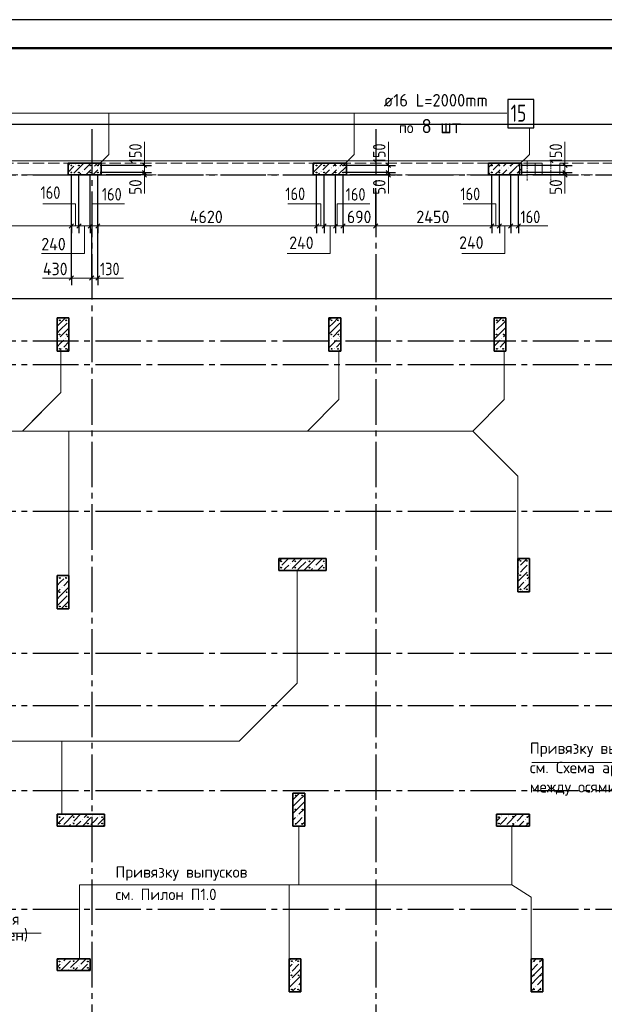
# Model space of a CAD drawing. Header units: millimetres. Extents: x 0 to 21000, y 0 to 14850.
# Tile 13 of 17: x 7081 to 12226, y 6188 to 14850. Entities that reach past the tile are written whole.
import ezdxf

# ---------------------------------------------------------------- set-up
doc = ezdxf.new("R2010")
doc.units = ezdxf.units.MM
doc.linetypes.add('______2', pattern=[135, 100, -35])
doc.linetypes.add('______5', pattern=[550, 400, -50, 50, -50])
for name, color, linetype, lineweight in [('Standard', 7, 'Continuous', 25), ('Выпуски арматуры Г-обр.', 7, 'Continuous', 25), ('Позиционная метка линия выноска', 7, 'Continuous', 13), ('Позиционная метка номер позиции', 7, 'Continuous', 13), ('Примечания', 7, 'Continuous', 13), ('Размерная линия_ общее', 7, 'Continuous', 13), ('Стена фоновая арматура Х1', 7, 'Continuous', 25)]:
    doc.layers.add(name, color=color, linetype=linetype, lineweight=lineweight)
for name, color, linetype, lineweight, true_color in [('ЖБ Пилон', 7, '______2', 25, 0xa0a0a0), ('ЖБ Стена верхний уровень', 7, '______2', 25, 0xa0a0a0), ('Оси', 7, '______5', 13, 0x656565)]:
    doc.layers.add(name, color=color, linetype=linetype, lineweight=lineweight, true_color=true_color)
doc.styles.add('ISOCPEUR', font='txt')

msp = doc.modelspace()

# ---------------------------------------------------------------- hatches: boundary and pattern name
at = {"layer": 'ЖБ Пилон', "linetype": 'Continuous', "lineweight": 18, "transparency": 33554687}
for points in [[(7569.9, 13575.5), (7573.2, 13578.8), (7576.4, 13575.5), (7573.2, 13572.3)], [(7629.9, 13515.5), (7633.2, 13518.8), (7636.4, 13515.5), (7633.2, 13512.3)], [(7719.9, 13545.5), (7723.2, 13548.8), (7726.4, 13545.5), (7723.2, 13542.3)], [(7779.9, 13545.5), (7783.2, 13548.8), (7786.4, 13545.5), (7783.2, 13542.3)], [(9669.9, 13575.5), (9673.2, 13578.8), (9676.4, 13575.5), (9673.2, 13572.3)], [(9729.9, 13515.5), (9733.2, 13518.8), (9736.4, 13515.5), (9733.2, 13512.3)], [(9819.9, 13545.5), (9823.2, 13548.8), (9826.4, 13545.5), (9823.2, 13542.3)], [(9879.9, 13545.5), (9883.2, 13548.8), (9886.4, 13545.5), (9883.2, 13542.3)], [(11229.9, 13515.5), (11233.2, 13518.8), (11236.4, 13515.5), (11233.2, 13512.3)], [(11319.9, 13545.5), (11323.2, 13548.8), (11326.4, 13545.5), (11323.2, 13542.3)], [(11379.9, 13545.5), (11383.2, 13548.8), (11386.4, 13545.5), (11383.2, 13542.3)], [(11469.9, 13575.5), (11473.2, 13578.8), (11476.4, 13575.5), (11473.2, 13572.3)], [(7539.9, 13485.5), (7543.2, 13488.8), (7546.4, 13485.5), (7545.2, 13484.3), (7541.1, 13484.3)], [(9939.9, 13485.5), (9943.2, 13488.8), (9946.4, 13485.5), (9945.2, 13484.3), (9941.1, 13484.3)], [(11439.9, 13485.5), (11443.2, 13488.8), (11446.4, 13485.5), (11445.2, 13484.3), (11441.1, 13484.3)], [(7509.9, 12195.5), (7513.2, 12198.8), (7514.6, 12197.3), (7514.6, 12193.8), (7513.2, 12192.3)], [(11259.9, 12165.5), (11263.2, 12168.8), (11266.4, 12165.5), (11263.2, 12162.3)], [(7419.9, 12045.5), (7423.2, 12048.8), (7426.4, 12045.5), (7423.2, 12042.3)], [(7479.9, 12045.5), (7483.2, 12048.8), (7486.4, 12045.5), (7483.2, 12042.3)], [(9819.9, 12045.5), (9823.2, 12048.8), (9826.4, 12045.5), (9823.2, 12042.3)], [(9879.9, 12045.5), (9883.2, 12048.8), (9886.4, 12045.5), (9883.2, 12042.3)], [(11259.9, 12105.5), (11263.2, 12108.8), (11266.4, 12105.5), (11263.2, 12102.3)], [(11319.9, 12045.5), (11323.2, 12048.8), (11326.4, 12045.5), (11323.2, 12042.3)], [(7449.9, 11955.5), (7453.2, 11958.8), (7456.4, 11955.5), (7453.2, 11952.3)], [(9849.9, 11955.5), (9853.2, 11958.8), (9856.4, 11955.5), (9853.2, 11952.3)], [(11289.9, 11955.5), (11293.2, 11958.8), (11296.4, 11955.5), (11293.2, 11952.3)], [(11349.9, 11955.5), (11353.2, 11958.8), (11356.4, 11955.5), (11353.2, 11952.3)], [(9459.9, 10065.5), (9463.2, 10068.8), (9466.4, 10065.5), (9463.2, 10062.3)], [(9609.9, 10095.5), (9613.2, 10098.8), (9616.4, 10095.5), (9613.2, 10092.3)], [(9759.9, 10065.5), (9763.2, 10068.8), (9766.4, 10065.5), (9763.2, 10062.3)], [(11559.9, 10065.5), (11563.2, 10068.8), (11566.4, 10065.5), (11563.2, 10062.3)], [(9369.9, 10035.5), (9373.2, 10038.8), (9376.4, 10035.5), (9373.2, 10032.3)], [(9459.9, 10005.5), (9463.2, 10008.8), (9466.4, 10005.5), (9466, 10005.2), (9460.3, 10005.2)], [(9669.9, 10035.5), (9673.2, 10038.8), (9676.4, 10035.5), (9673.2, 10032.3)], [(9759.9, 10005.5), (9763.2, 10008.8), (9766.4, 10005.5), (9766, 10005.2), (9760.3, 10005.2)], [(11469.9, 10035.5), (11473.2, 10038.8), (11476.4, 10035.5), (11473.2, 10032.3)], [(11469.9, 9975.5), (11473.2, 9978.8), (11476.4, 9975.5), (11473.2, 9972.3)], [(11559.9, 10005.5), (11563.2, 10008.8), (11566.4, 10005.5), (11563.2, 10002.3)], [(7419.9, 9945.5), (7423.2, 9948.8), (7426.4, 9945.5), (7423.2, 9942.3)], [(7479.9, 9945.5), (7483.2, 9948.8), (7486.4, 9945.5), (7483.2, 9942.3)], [(11529.9, 9915.5), (11533.2, 9918.8), (11536.4, 9915.5), (11533.2, 9912.3)], [(7449.9, 9855.5), (7453.2, 9858.8), (7456.4, 9855.5), (7453.2, 9852.3)], [(7509.9, 9795.5), (7513.2, 9798.8), (7514.6, 9797.3), (7514.6, 9793.8), (7513.2, 9792.3)], [(11499.9, 9825.5), (11503.2, 9828.8), (11506.4, 9825.5), (11503.2, 9822.3)], [(7419.9, 7845.5), (7423.2, 7848.8), (7426.4, 7845.5), (7423.2, 7842.3)], [(7479.9, 7845.5), (7483.2, 7848.8), (7486.4, 7845.5), (7483.2, 7842.3)], [(7629.9, 7815.5), (7633.2, 7818.8), (7636.4, 7815.5), (7633.2, 7812.3)], [(7719.9, 7845.5), (7723.2, 7848.8), (7726.4, 7845.5), (7723.2, 7842.3)], [(7779.9, 7845.5), (7783.2, 7848.8), (7786.4, 7845.5), (7783.2, 7842.3)], [(9519.9, 7845.5), (9523.2, 7848.8), (9526.4, 7845.5), (9523.2, 7842.3)], [(9579.9, 7845.5), (9583.2, 7848.8), (9586.4, 7845.5), (9583.2, 7842.3)], [(11319.9, 7845.5), (11323.2, 7848.8), (11326.4, 7845.5), (11323.2, 7842.3)], [(11379.9, 7845.5), (11383.2, 7848.8), (11386.4, 7845.5), (11383.2, 7842.3)], [(11529.9, 7815.5), (11533.2, 7818.8), (11536.4, 7815.5), (11533.2, 7812.3)], [(7449.9, 7755.5), (7453.2, 7758.8), (7456.4, 7755.5), (7456, 7755.2), (7450.3, 7755.2)], [(7539.9, 7785.5), (7543.2, 7788.8), (7546.4, 7785.5), (7543.2, 7782.3)], [(7689.9, 7755.5), (7693.2, 7758.8), (7696.4, 7755.5), (7696, 7755.2), (7690.3, 7755.2)], [(7749.9, 7755.5), (7753.2, 7758.8), (7756.4, 7755.5), (7756, 7755.2), (7750.3, 7755.2)], [(9489.9, 7755.5), (9493.2, 7758.8), (9496.4, 7755.5), (9496, 7755.2), (9490.3, 7755.2)], [(9549.9, 7755.5), (9553.2, 7758.8), (9556.4, 7755.5), (9556, 7755.2), (9550.3, 7755.2)], [(11289.9, 7755.5), (11293.2, 7758.8), (11296.4, 7755.5), (11296, 7755.2), (11290.3, 7755.2)], [(11349.9, 7755.5), (11353.2, 7758.8), (11356.4, 7755.5), (11356, 7755.2), (11350.3, 7755.2)], [(11439.9, 7785.5), (11443.2, 7788.8), (11446.4, 7785.5), (11443.2, 7782.3)], [(7539.9, 6585.5), (7542.9, 6588.5), (7543.5, 6588.5), (7546.4, 6585.5), (7543.2, 6582.3)], [(7449.9, 6555.5), (7453.2, 6558.8), (7456.4, 6555.5), (7453.2, 6552.3)], [(7509.9, 6495.5), (7513.2, 6498.8), (7516.4, 6495.5), (7513.2, 6492.3)], [(7599.9, 6525.5), (7603.2, 6528.8), (7606.4, 6525.5), (7603.2, 6522.3)], [(7689.9, 6555.5), (7693.2, 6558.8), (7696.4, 6555.5), (7693.2, 6552.3)], [(9489.9, 6555.5), (9493.2, 6558.8), (9496.4, 6555.5), (9493.2, 6552.3)], [(9549.9, 6555.5), (9553.2, 6558.8), (9556.3, 6555.7), (9556.3, 6555.4), (9553.2, 6552.3)], [(11589.9, 6555.5), (11593.2, 6558.8), (11596.4, 6555.5), (11593.2, 6552.3)], [(11649.9, 6555.5), (11653.2, 6558.8), (11656.4, 6555.5), (11653.2, 6552.3)], [(9459.9, 6465.5), (9463.2, 6468.8), (9466.4, 6465.5), (9463.2, 6462.3)], [(9459.9, 6405.5), (9463.2, 6408.8), (9466.4, 6405.5), (9463.2, 6402.3)], [(9519.9, 6345.5), (9523.2, 6348.8), (9526.4, 6345.5), (9523.2, 6342.3)], [(11619.9, 6345.5), (11623.2, 6348.8), (11626.4, 6345.5), (11623.2, 6342.3)], [(11679.9, 6345.5), (11683.2, 6348.8), (11685.5, 6346.5), (11685.5, 6344.6), (11683.2, 6342.3)]]:
    msp.add_hatch(color=7, dxfattribs=at).paths.add_polyline_path(points, flags=16)

# ---------------------------------------------------------------- linework, layer by layer
at = {"layer": 'Standard', "color": 7, "linetype": 'Continuous', "lineweight": 25, "transparency": 33554687}
msp.add_lwpolyline([(0, 0), (21000, 0), (21000, 14850), (0, 14850), (0, 0)], close=True, dxfattribs=at)
at = {"layer": 'Standard', "color": 7, "linetype": 'Continuous', "lineweight": 50, "transparency": 33554687}
msp.add_lwpolyline([(1000, 14600), (20750, 14600), (20750, 250), (1000, 250), (1000, 14600)], close=True, dxfattribs=at)
at = {"layer": 'Standard', "color": 254, "linetype": 'Continuous', "lineweight": -3, "true_color": 0xc4c4ff, "transparency": 33554687}
for points in [[(3305.8, 3934), (17165.3, 3934), (17165.3, 13928.8), (3305.8, 13928.8), (3305.8, 3934)], [(3305.8, 2400.7), (17165.3, 2400.7), (17165.3, 12395.5), (3305.8, 12395.5), (3305.8, 2400.7)], [(3305.8, 2400.7), (17165.3, 2400.7), (17165.3, 12395.5), (3305.8, 12395.5), (3305.8, 2400.7)]]:
    msp.add_lwpolyline(points, dxfattribs=at)
at = {"layer": 'Standard', "color": 251, "linetype": 'Continuous', "lineweight": 18, "true_color": 0x656565, "transparency": 33554687}
msp.add_lwpolyline([(3339.6, 4284.3), (16756.3, 4284.3), (16756.3, 13609.3), (3339.6, 13609.3), (3339.6, 4284.3)], dxfattribs=at)
at = {"layer": 'Выпуски арматуры Г-обр.', "color": 7, "linetype": 'Continuous', "lineweight": 25, "transparency": 33554687}
msp.add_lwpolyline([(11376.4, 13897.4), (11606.4, 13897.4), (11606.4, 14147.4), (11376.4, 14147.4), (11376.4, 13897.4)], dxfattribs=at)
at = {"layer": 'Выпуски арматуры Г-обр.', "color": 253, "linetype": 'Continuous', "lineweight": 25, "true_color": 0xa0a0a0, "transparency": 33554687}
for centre in [(7535.5, 13567.7), (7602.1, 13567.7), (7702.1, 13567.7), (7768.8, 13567.7), (9693.8, 13567.7), (9760.5, 13567.7), (9860.5, 13567.7), (9927.1, 13567.7), (11235.9, 13567.7), (11302.1, 13567.7), (11402.1, 13567.7), (11469.2, 13567.7), (7535.5, 13505.2), (7602.1, 13505.2), (7702.1, 13505.2), (7768.8, 13505.2), (9693.8, 13505.2), (9760.5, 13505.2), (9860.5, 13505.2), (9927.1, 13505.2), (11235.9, 13505.2), (11302.1, 13505.2), (11402.1, 13505.2), (11469.2, 13505.2)]:
    msp.add_circle(centre, 3.33, dxfattribs=at)
at = {"layer": 'Выпуски арматуры Г-обр.', "color": 7, "linetype": 'Continuous', "lineweight": 25, "transparency": 33554687}
for centre in [(7535.5, 13567.7), (7602.1, 13567.7), (7702.1, 13567.7), (7768.8, 13567.7), (9693.8, 13567.7), (9760.5, 13567.7), (9860.5, 13567.7), (9927.1, 13567.7), (11235.9, 13567.7), (11302.1, 13567.7), (11402.1, 13567.7), (11469.3, 13567.7), (7535.5, 13505.2), (7602.1, 13505.2), (7702.1, 13505.2), (7768.8, 13505.2), (9693.8, 13505.2), (9760.5, 13505.2), (9860.5, 13505.2), (9927.1, 13505.2), (11235.9, 13505.2), (11302.1, 13505.2), (11402.1, 13505.2), (11469.3, 13505.2)]:
    msp.add_circle(centre, 3.33, dxfattribs=at)
at = {"layer": 'ЖБ Пилон', "color": 7, "linetype": 'Continuous', "lineweight": 35, "transparency": 33554687}
for p, q in [((7798, 13588.5), (7506.3, 13588.5)), ((7506.3, 13588.5), (7506.3, 13484.3)), ((7798, 13484.3), (7798, 13588.5)), ((9956.3, 13588.5), (9664.6, 13588.5)), ((9664.6, 13588.5), (9664.6, 13484.3)), ((9956.3, 13484.3), (9956.3, 13588.5)), ((11498, 13588.5), (11206.3, 13588.5)), ((11206.3, 13588.5), (11206.3, 13484.3)), ((11498, 13484.3), (11498, 13588.5)), ((7506.3, 13484.3), (7798, 13484.3)), ((9664.6, 13484.3), (9956.3, 13484.3)), ((11206.3, 13484.3), (11498, 13484.3)), ((7514.6, 12226), (7410.5, 12226)), ((7410.5, 12226), (7410.5, 11934.3)), ((7514.6, 11934.3), (7514.6, 12226)), ((9906.3, 12226), (9802.1, 12226)), ((9802.1, 12226), (9802.1, 11934.3)), ((9906.3, 11934.3), (9906.3, 12226)), ((11360.5, 12226), (11256.3, 12226)), ((11256.3, 12226), (11256.3, 11934.3)), ((11360.5, 11934.3), (11360.5, 12226)), ((7410.5, 11934.3), (7514.6, 11934.3)), ((9802.1, 11934.3), (9906.3, 11934.3)), ((11256.3, 11934.3), (11360.5, 11934.3)), ((9777.1, 10109.3), (9360.5, 10109.3)), ((9360.5, 10109.3), (9360.5, 10005.2)), ((9777.1, 10005.2), (9777.1, 10109.3)), ((11568.8, 10109.3), (11464.6, 10109.3)), ((11464.6, 10109.3), (11464.6, 9817.7)), ((11568.8, 9817.7), (11568.8, 10109.3)), ((9360.5, 10005.2), (9777.1, 10005.2)), ((7514.6, 9959.3), (7410.5, 9959.3)), ((7410.5, 9959.3), (7410.5, 9667.7)), ((7514.6, 9667.7), (7514.6, 9959.3)), ((11464.6, 9817.7), (11568.8, 9817.7)), ((7410.5, 9667.7), (7514.6, 9667.7)), ((9589.6, 8046.8), (9485.5, 8046.8)), ((9485.5, 8046.8), (9485.5, 7755.2)), ((9589.6, 7755.2), (9589.6, 8046.8)), ((7827.1, 7859.3), (7410.5, 7859.3)), ((7410.5, 7859.3), (7410.5, 7755.2)), ((7827.1, 7755.2), (7827.1, 7859.3)), ((11568.8, 7859.3), (11277.1, 7859.3)), ((11277.1, 7859.3), (11277.1, 7755.2)), ((11568.8, 7755.2), (11568.8, 7859.3)), ((7410.5, 7755.2), (7827.1, 7755.2)), ((9485.5, 7755.2), (9589.6, 7755.2)), ((11277.1, 7755.2), (11568.8, 7755.2)), ((7702.1, 6588.5), (7410.5, 6588.5)), ((7410.5, 6588.5), (7410.5, 6484.3)), ((7702.1, 6484.3), (7702.1, 6588.5)), ((9556.3, 6588.5), (9452.1, 6588.5)), ((9452.1, 6588.5), (9452.1, 6296.8)), ((9556.3, 6296.8), (9556.3, 6588.5)), ((11685.5, 6588.5), (11581.3, 6588.5)), ((11581.3, 6588.5), (11581.3, 6296.8)), ((11685.5, 6296.8), (11685.5, 6588.5)), ((7410.5, 6484.3), (7702.1, 6484.3)), ((9452.1, 6296.8), (9556.3, 6296.8)), ((11581.3, 6296.8), (11685.5, 6296.8))]:
    msp.add_line(p, q, dxfattribs=at)
at = {"layer": 'ЖБ Пилон', "color": 9, "linetype": 'Continuous', "lineweight": 18, "true_color": 0xc7c7c7, "transparency": 33554687}
for p, q in [((7526.1, 13588.5), (7506.3, 13568.7)), ((7558.2, 13560.5), (7506.3, 13508.7)), ((7646.1, 13588.5), (7558.2, 13500.5)), ((7706.1, 13588.5), (7648.2, 13530.5)), ((7708.2, 13530.5), (7661.9, 13484.3)), ((7766.1, 13588.5), (7738.2, 13560.5)), ((7738.2, 13500.5), (7768.2, 13530.5)), ((9746.1, 13588.5), (9664.6, 13507)), ((9806.1, 13588.5), (9748.2, 13530.5)), ((9808.2, 13530.5), (9761.9, 13484.3)), ((9866.1, 13588.5), (9838.2, 13560.5)), ((9838.2, 13500.5), (9868.2, 13530.5)), ((9956.3, 13558.7), (9881.9, 13484.3)), ((9926.1, 13588.5), (9898.2, 13560.5)), ((11246.1, 13588.5), (11206.3, 13548.7)), ((11306.1, 13588.5), (11248.2, 13530.5)), ((11308.2, 13530.5), (11261.9, 13484.3)), ((11366.1, 13588.5), (11338.2, 13560.5)), ((11338.2, 13500.5), (11368.2, 13530.5)), ((11458.2, 13560.5), (11381.9, 13484.3)), ((11426.1, 13588.5), (11398.2, 13560.5)), ((11498, 13540.3), (11458.2, 13500.5)), ((7618.2, 13500.5), (7602, 13484.3)), ((7721.9, 13484.3), (7738.2, 13500.5)), ((7798, 13500.3), (7781.9, 13484.3)), ((9718.2, 13500.5), (9702, 13484.3)), ((9821.9, 13484.3), (9838.2, 13500.5)), ((11218.2, 13500.5), (11206.3, 13488.7)), ((11321.9, 13484.3), (11338.2, 13500.5)), ((7423.6, 12226), (7410.5, 12212.8)), ((7438.2, 12180.5), (7483.6, 12226)), ((9823.6, 12226), (9802.1, 12204.5)), ((9838.2, 12180.5), (9883.6, 12226)), ((11263.6, 12226), (11256.3, 12218.7)), ((11323.6, 12226), (11278.2, 12180.5)), ((7438.2, 12180.5), (7410.5, 12152.8)), ((7498.2, 12180.5), (7438.2, 12120.5)), ((7498.2, 12120.5), (7514.6, 12137)), ((9838.2, 12180.5), (9802.1, 12144.5)), ((9898.2, 12180.5), (9838.2, 12120.5)), ((9898.2, 12120.5), (9906.3, 12128.7)), ((11338.2, 12180.5), (11278.2, 12120.5)), ((11338.2, 12180.5), (11360.5, 12202.8)), ((11360.5, 12142.8), (11338.2, 12120.5)), ((7438.2, 12120.5), (7410.5, 12092.8)), ((7498.2, 12120.5), (7438.2, 12060.5)), ((7514.6, 12077), (7498.2, 12060.5)), ((9838.2, 12120.5), (9802.1, 12084.5)), ((9898.2, 12120.5), (9838.2, 12060.5)), ((9906.3, 12068.7), (9898.2, 12060.5)), ((11338.2, 12120.5), (11256.3, 12038.7)), ((11360.5, 12082.8), (11338.2, 12060.5)), ((7410.5, 11972.8), (7438.2, 12000.5)), ((7438.2, 12000.5), (7468.2, 12030.5)), ((7514.6, 12017), (7468.2, 11970.5)), ((7491.9, 11934.3), (7514.6, 11957)), ((9808.2, 12030.5), (9802.1, 12024.5)), ((9808.2, 11970.5), (9838.2, 12000.5)), ((9838.2, 12000.5), (9868.2, 12030.5)), ((9906.3, 12008.7), (9868.2, 11970.5)), ((11308.2, 12030.5), (11256.3, 11978.7)), ((11308.2, 11970.5), (11338.2, 12000.5)), ((11338.2, 12000.5), (11360.5, 12022.8)), ((7438.2, 11940.5), (7432, 11934.3)), ((9838.2, 11940.5), (9832, 11934.3)), ((9891.9, 11934.3), (9906.3, 11948.7)), ((11278.2, 11940.5), (11272, 11934.3)), ((11338.2, 11940.5), (11332, 11934.3)), ((9360.5, 10082.8), (9387, 10109.3)), ((9447, 10109.3), (9388.2, 10050.5)), ((9418.2, 10020.5), (9448.2, 10050.5)), ((9506.9, 10109.3), (9478.2, 10080.5)), ((9538.2, 10080.5), (9478.2, 10020.5)), ((9538.2, 10080.5), (9566.9, 10109.3)), ((9598.2, 10080.5), (9538.2, 10020.5)), ((9598.2, 10020.5), (9687, 10109.3)), ((9747, 10109.3), (9688.2, 10050.5)), ((9718.2, 10020.5), (9748.2, 10050.5)), ((11464.6, 10087), (11487, 10109.3)), ((11547, 10109.3), (11488.2, 10050.5)), ((11518.2, 10020.5), (11548.2, 10050.5)), ((9402.8, 10005.2), (9418.2, 10020.5)), ((9538.2, 10020.5), (9522.8, 10005.2)), ((9598.2, 10020.5), (9582.8, 10005.2)), ((9658.2, 10020.5), (9642.8, 10005.2)), ((9702.8, 10005.2), (9718.2, 10020.5)), ((11548.2, 9990.5), (11464.6, 9907)), ((11488.2, 9990.5), (11518.2, 10020.5)), ((7410.5, 9872.8), (7438.2, 9900.5)), ((7438.2, 9900.5), (7468.2, 9930.5)), ((7514.6, 9917), (7468.2, 9870.5)), ((11518.2, 9900.5), (11464.6, 9847)), ((11568.8, 9891.2), (11518.2, 9840.5)), ((11568.8, 9951.2), (11548.2, 9930.5)), ((7438.2, 9840.5), (7410.5, 9812.8)), ((7438.2, 9780.5), (7514.6, 9857)), ((11568.8, 9831.2), (11555.3, 9817.7)), ((7438.2, 9780.5), (7410.5, 9752.8)), ((7438.2, 9720.5), (7410.5, 9692.8)), ((7498.2, 9780.5), (7438.2, 9720.5)), ((7498.2, 9720.5), (7445.3, 9667.7)), ((7498.2, 9720.5), (7514.6, 9737)), ((7514.6, 9677), (7505.3, 9667.7)), ((9538.2, 8040.5), (9485.5, 7987.8)), ((9538.2, 7980.5), (9485.5, 7927.8)), ((9538.2, 7980.5), (9589.6, 8032)), ((9589.6, 7972), (9538.2, 7920.5)), ((9538.2, 7920.5), (9485.5, 7867.8)), ((9589.6, 7912), (9538.2, 7860.5)), ((7410.5, 7772.8), (7438.2, 7800.5)), ((7438.2, 7800.5), (7468.2, 7830.5)), ((7556.9, 7859.3), (7468.2, 7770.5)), ((7616.9, 7859.3), (7558.2, 7800.5)), ((7618.2, 7800.5), (7572.8, 7755.2)), ((7708.2, 7830.5), (7632.8, 7755.2)), ((7676.9, 7859.3), (7648.2, 7830.5)), ((7708.2, 7770.5), (7738.2, 7800.5)), ((7738.2, 7800.5), (7768.2, 7830.5)), ((7827.1, 7829.5), (7768.2, 7770.5)), ((9508.2, 7830.5), (9485.5, 7807.8)), ((9508.2, 7770.5), (9538.2, 7800.5)), ((9538.2, 7800.5), (9568.2, 7830.5)), ((11308.2, 7830.5), (11277.1, 7799.5)), ((11308.2, 7770.5), (11338.2, 7800.5)), ((11338.2, 7800.5), (11368.2, 7830.5)), ((11456.9, 7859.3), (11368.2, 7770.5)), ((11516.9, 7859.3), (11458.2, 7800.5)), ((11518.2, 7800.5), (11472.8, 7755.2)), ((11568.8, 7851.2), (11548.2, 7830.5)), ((7512.8, 7755.2), (7528.2, 7770.5)), ((7812.8, 7755.2), (7827.1, 7769.5)), ((9589.6, 7792), (9568.2, 7770.5)), ((11412.8, 7755.2), (11428.2, 7770.5)), ((11568.8, 7791.2), (11532.8, 7755.2)), ((7410.5, 6572.8), (7426.1, 6588.5)), ((7486.1, 6588.5), (7468.2, 6570.5)), ((7606.1, 6588.5), (7528.2, 6510.5)), ((7666.1, 6588.5), (7618.2, 6540.5)), ((9466.1, 6588.5), (9452.1, 6574.5)), ((9508.2, 6570.5), (9526.1, 6588.5)), ((11608.2, 6570.5), (11626.1, 6588.5)), ((11685.5, 6587.8), (11668.2, 6570.5)), ((7438.2, 6540.5), (7410.5, 6512.8)), ((7441.9, 6484.3), (7528.2, 6570.5)), ((7562, 6484.3), (7588.2, 6510.5)), ((7678.2, 6540.5), (7622, 6484.3)), ((7702.1, 6504.5), (7681.9, 6484.3)), ((9478.2, 6540.5), (9452.1, 6514.5)), ((9538.2, 6540.5), (9478.2, 6480.5)), ((9538.2, 6480.5), (9556.3, 6498.7)), ((11638.2, 6540.5), (11581.3, 6483.7)), ((11638.2, 6480.5), (11685.5, 6527.8)), ((9538.2, 6420.5), (9452.1, 6334.5)), ((9538.2, 6480.5), (9478.2, 6420.5)), ((9556.3, 6438.7), (9538.2, 6420.5)), ((11638.2, 6480.5), (11581.3, 6423.7)), ((11638.2, 6420.5), (11581.3, 6363.7)), ((11685.5, 6467.8), (11638.2, 6420.5)), ((9508.2, 6330.5), (9474.4, 6296.8)), ((9556.3, 6378.7), (9538.2, 6360.5)), ((11608.2, 6330.5), (11581.3, 6303.7)), ((11685.5, 6407.8), (11638.2, 6360.5)), ((11638.2, 6300.5), (11668.2, 6330.5)), ((9534.5, 6296.8), (9538.2, 6300.5)), ((9538.2, 6300.5), (9556.3, 6318.7)), ((11634.5, 6296.8), (11638.2, 6300.5))]:
    msp.add_line(p, q, dxfattribs=at)
at = {"layer": 'ЖБ Пилон', "color": 250, "linetype": '______2', "lineweight": 13, "true_color": 0x3b3b3b, "transparency": 33554687}
for p, q in [((7514.6, 12226), (7410.5, 12226)), ((7410.5, 12226), (7410.5, 11934.3)), ((7514.6, 11934.3), (7514.6, 12226)), ((9906.3, 12226), (9802.1, 12226)), ((9802.1, 12226), (9802.1, 11934.3)), ((9906.3, 11934.3), (9906.3, 12226)), ((11360.5, 12226), (11256.3, 12226)), ((11256.3, 12226), (11256.3, 11934.3)), ((11360.5, 11934.3), (11360.5, 12226)), ((7410.5, 11934.3), (7514.6, 11934.3)), ((9802.1, 11934.3), (9906.3, 11934.3)), ((11256.3, 11934.3), (11360.5, 11934.3)), ((9777.1, 10109.3), (9360.5, 10109.3)), ((9360.5, 10109.3), (9360.5, 10005.2)), ((9777.1, 10005.2), (9777.1, 10109.3)), ((11568.8, 10109.3), (11464.6, 10109.3)), ((11464.6, 10109.3), (11464.6, 9817.7)), ((11568.8, 9817.7), (11568.8, 10109.3)), ((9360.5, 10005.2), (9777.1, 10005.2)), ((7514.6, 9959.3), (7410.5, 9959.3)), ((7410.5, 9959.3), (7410.5, 9667.7)), ((7514.6, 9667.7), (7514.6, 9959.3)), ((11464.6, 9817.7), (11568.8, 9817.7)), ((7410.5, 9667.7), (7514.6, 9667.7)), ((9589.6, 8046.8), (9485.5, 8046.8)), ((9485.5, 8046.8), (9485.5, 7755.2)), ((9589.6, 7755.2), (9589.6, 8046.8)), ((7827.1, 7859.3), (7410.5, 7859.3)), ((7410.5, 7859.3), (7410.5, 7755.2)), ((7827.1, 7755.2), (7827.1, 7859.3)), ((11568.8, 7859.3), (11277.1, 7859.3)), ((11277.1, 7859.3), (11277.1, 7755.2)), ((11568.8, 7755.2), (11568.8, 7859.3)), ((7410.5, 7755.2), (7827.1, 7755.2)), ((9485.5, 7755.2), (9589.6, 7755.2)), ((11277.1, 7755.2), (11568.8, 7755.2)), ((7702.1, 6588.5), (7410.5, 6588.5)), ((7410.5, 6588.5), (7410.5, 6484.3)), ((7702.1, 6484.3), (7702.1, 6588.5)), ((9556.3, 6588.5), (9452.1, 6588.5)), ((9452.1, 6588.5), (9452.1, 6296.8)), ((9556.3, 6296.8), (9556.3, 6588.5)), ((11685.5, 6588.5), (11581.3, 6588.5)), ((11581.3, 6588.5), (11581.3, 6296.8)), ((11685.5, 6296.8), (11685.5, 6588.5)), ((7410.5, 6484.3), (7702.1, 6484.3)), ((9452.1, 6296.8), (9556.3, 6296.8)), ((11581.3, 6296.8), (11685.5, 6296.8))]:
    msp.add_line(p, q, dxfattribs=at)
at = {"layer": 'ЖБ Стена верхний уровень', "color": 250, "linetype": '______2', "lineweight": 13, "true_color": 0x3b3b3b, "transparency": 33554687}
for p, q in [((11480.4, 13588.5), (3756.3, 13588.5)), ((11480.4, 13588.5), (11480.4, 13484.3)), ((11615.9, 13588.5), (11480.4, 13588.5)), ((11615.9, 13484.3), (11615.9, 13588.5)), ((11677.9, 13588.5), (11615.9, 13588.5)), ((11677.9, 13588.5), (11677.9, 13484.3)), ((11835, 13484.3), (11835, 13588.5)), ((12313.8, 13588.5), (11835, 13588.5)), ((3860.5, 13484.3), (11480.4, 13484.3)), ((11480.4, 13484.3), (11615.9, 13484.3)), ((11615.9, 13484.3), (15031.3, 13484.3)), ((11677.9, 13484.3), (11835, 13484.3))]:
    msp.add_line(p, q, dxfattribs=at)
at = {"layer": 'ЖБ Стена верхний уровень', "color": 250, "linetype": '______2', "lineweight": 18, "true_color": 0x3b3b3b, "transparency": 33554687}
for points in [[(11548.1, 13588.4), (11548.1, 13605.8), (11548.1, 13588.4)], [(11548.1, 13581.5), (11548.1, 13574.7), (11548.1, 13581.5)], [(11548.1, 13550.1), (11548.1, 13567.6), (11548.1, 13550.1)], [(11548.1, 13543.7), (11548.1, 13536.9), (11548.1, 13543.7)], [(11548.1, 13512.5), (11548.1, 13529.9), (11548.1, 13512.5)], [(11548.1, 13505.6), (11548.1, 13498.8), (11548.1, 13505.6)], [(11548.1, 13474.2), (11548.1, 13491.6), (11548.1, 13474.2)], [(11548.1, 13467.7), (11548.1, 13461), (11548.1, 13467.7)], [(11548.1, 13434.8), (11548.1, 13452.2), (11548.1, 13434.8)]]:
    msp.add_lwpolyline(points, dxfattribs=at)
at = {"layer": 'ЖБ Стена верхний уровень', "color": 250, "linetype": '______2', "lineweight": 13, "true_color": 0x3b3b3b, "transparency": 33554687}
for points in [[(11756.5, 13588.4), (11756.5, 13605.8), (11756.5, 13588.4)], [(11756.5, 13581.5), (11756.5, 13574.7), (11756.5, 13581.5)], [(11756.5, 13550.1), (11756.5, 13567.6), (11756.5, 13550.1)], [(11756.5, 13543.7), (11756.5, 13536.9), (11756.5, 13543.7)], [(11756.5, 13512.5), (11756.5, 13529.9), (11756.5, 13512.5)], [(11756.5, 13505.6), (11756.5, 13498.8), (11756.5, 13505.6)], [(11756.5, 13474.2), (11756.5, 13491.6), (11756.5, 13474.2)], [(11756.5, 13467.7), (11756.5, 13461), (11756.5, 13467.7)], [(11756.5, 13434.8), (11756.5, 13452.2), (11756.5, 13434.8)]]:
    msp.add_lwpolyline(points, dxfattribs=at)
at = {"layer": 'Оси', "color": 8, "linetype": '______5', "lineweight": -3, "transparency": 33554687}
for p, q in [((7714.6, 13887.1), (7714.6, 3478)), ((10214.6, 13887.1), (10214.6, 3478)), ((3347.4, 13484.3), (17905.7, 13484.3)), ((3347.4, 12026), (17905.7, 12026)), ((3347.4, 11817.7), (17905.7, 11817.7)), ((3347.4, 10526), (17905.7, 10526)), ((3347.4, 9276), (17905.7, 9276)), ((3347.4, 8817.7), (17905.7, 8817.7)), ((3347.4, 8067.7), (17905.7, 8067.7)), ((3347.4, 7026), (17905.7, 7026))]:
    msp.add_line(p, q, dxfattribs=at)
at = {"layer": 'Позиционная метка линия выноска', "color": 7, "linetype": 'Continuous', "lineweight": 13, "transparency": 33554687}
for points in [[(6018.8, 13567.7), (6116, 13664.9), (6116, 14027.4), (11367.3, 14027.4)], [(7768.8, 13567.7), (7866, 13664.9), (7866, 14027.4), (8957, 14027.4)], [(9927.1, 13567.7), (10024.4, 13664.9), (10024.4, 14027.4), (11115.4, 14027.4)], [(11468.8, 13567.7), (11566, 13664.9), (11566, 13897.4)]]:
    msp.add_lwpolyline(points, dxfattribs=at)
at = {"layer": 'Примечания', "color": 7, "linetype": 'Continuous', "lineweight": 13, "transparency": 33554687}
for p, q in [((8179.3, 13546.8), (8179.3, 13776.4)), ((10325.2, 13546.8), (10325.2, 13776.4)), ((11879.3, 13546.8), (11879.3, 13776.4)), ((8179.3, 13484.3), (8179.3, 13320.6)), ((10325.2, 13484.3), (10325.2, 13320.6)), ((11879.3, 13484.3), (11879.3, 13320.6)), ((11469.3, 13035.1), (11727.6, 13035.1)), ((7535.5, 12577.1), (7281.3, 12577.1)), ((7768.8, 12577.1), (7993.8, 12577.1)), ((7514.6, 9959.3), (7514.6, 11231.5)), ((9452.1, 6588.5), (9452.1, 7234.3))]:
    msp.add_line(p, q, dxfattribs=at)
for points in [[(7571.7, 13035.1), (7571.7, 13228.9), (7283.8, 13228.9)], [(7715.9, 13035.1), (7715.9, 13228.9), (8003.8, 13228.9)], [(9730.1, 13035.1), (9730.1, 13228.9), (9442.1, 13228.9)], [(9874.2, 13035.1), (9874.2, 13228.9), (10162.1, 13228.9)], [(11272.2, 13035.1), (11272.2, 13228.9), (10984.3, 13228.9)], [(7650.2, 13035.1), (7650.2, 12793.5), (7271.9, 12793.5)], [(9812.7, 13035.1), (9812.7, 12793.5), (9434.4, 12793.5)], [(11350.2, 13035.1), (11350.2, 12793.5), (10971.9, 12793.5)], [(5626.2, 11231.5), (7104.9, 11231.5), (7443.7, 11570.4), (7443.7, 11953.7)], [(7104.9, 11231.5), (9613.3, 11231.5), (9890.2, 11508.5), (9890.2, 11934.3)], [(8559.1, 11231.5), (11067.4, 11231.5), (11344.4, 11508.5), (11344.4, 11934.3)], [(5626.2, 11231.5), (7104.9, 11231.5), (7275.8, 11402.4)], [(11464.6, 10109.3), (11464.6, 10834.3), (11067.4, 11231.5)], [(7450.8, 8502.4), (9013.3, 8502.4), (9523, 9012.1), (9523, 10005.2)], [(5488, 9667.7), (5488, 8502.4), (7104.9, 8502.4)], [(7104.9, 8502.4), (7450.8, 8502.4), (7450.8, 7859.3)], [(11587.9, 8316.7), (13475.8, 8316.7), (13943.8, 8134.3)], [(7936.8, 7239.4), (9536.3, 7239.4), (9536.3, 7755.2)], [(9536.3, 7239.4), (11411.3, 7239.4), (11411.3, 7755.2)], [(7606.3, 6588.5), (7606.3, 7239.4), (7936.8, 7239.4)], [(11581.3, 6588.5), (11581.3, 7130.2), (11411.3, 7239.4)], [(7270, 6814.8), (5397.1, 6814.8), (5397.1, 5755.2)]]:
    msp.add_lwpolyline(points, dxfattribs=at)
at = {"layer": 'Размерная линия_ общее', "color": 7, "linetype": 'Continuous', "lineweight": 13, "transparency": 33554687}
for p, q in [((8179.3, 13567.7), (8179.3, 13605.2)), ((10325.2, 13567.7), (10325.2, 13605.2)), ((11879.3, 13567.7), (11879.3, 13605.2)), ((8179.3, 13505.2), (8179.3, 13567.7)), ((10325.2, 13505.2), (10325.2, 13567.7)), ((11879.3, 13505.2), (11879.3, 13567.7)), ((8179.3, 13484.3), (8179.3, 13505.2)), ((8179.3, 13484.3), (8179.3, 13446.8)), ((10325.2, 13484.3), (10325.2, 13505.2)), ((10325.2, 13484.3), (10325.2, 13446.8)), ((11879.3, 13484.3), (11879.3, 13505.2)), ((11879.3, 13484.3), (11879.3, 13446.8)), ((6018.8, 13035.1), (7535.5, 13035.1)), ((7535.5, 13035.1), (7602.1, 13035.1)), ((7602.1, 13035.1), (7702.1, 13035.1)), ((7702.1, 13035.1), (7768.8, 13035.1)), ((7768.8, 13035.1), (9693.8, 13035.1)), ((9693.8, 13035.1), (9760.5, 13035.1)), ((9760.5, 13035.1), (9860.5, 13035.1)), ((9860.5, 13035.1), (9927.1, 13035.1)), ((9927.1, 13035.1), (10214.6, 13035.1)), ((10214.6, 13035.1), (11235.9, 13035.1)), ((11235.9, 13035.1), (11302.6, 13035.1)), ((11302.6, 13035.1), (11402.6, 13035.1)), ((11402.6, 13035.1), (11469.3, 13035.1)), ((11469.3, 13035.1), (11506.8, 13035.1)), ((7535.5, 12577.1), (7498, 12577.1)), ((7535.5, 12577.1), (7714.6, 12577.1)), ((7714.6, 12577.1), (7768.8, 12577.1)), ((7768.8, 12577.1), (7806.3, 12577.1))]:
    msp.add_line(p, q, dxfattribs=at)
at = {"layer": 'Размерная линия_ общее', "color": 7, "linetype": 'Continuous', "lineweight": -3, "transparency": 33554687}
for p, q in [((8179.3, 13567.7), (8116.8, 13567.7)), ((8179.3, 13567.7), (8241.8, 13567.7)), ((10325.2, 13567.7), (10262.7, 13567.7)), ((10325.2, 13567.7), (10387.7, 13567.7)), ((11879.3, 13567.7), (11816.8, 13567.7)), ((11879.3, 13567.7), (11941.8, 13567.7)), ((8179.3, 13505.2), (8116.8, 13505.2)), ((8179.3, 13484.3), (8116.8, 13484.3)), ((8179.3, 13505.2), (8241.8, 13505.2)), ((8179.3, 13484.3), (8241.8, 13484.3)), ((10325.2, 13505.2), (10262.7, 13505.2)), ((10325.2, 13484.3), (10262.7, 13484.3)), ((10325.2, 13505.2), (10387.7, 13505.2)), ((10325.2, 13484.3), (10387.7, 13484.3)), ((11879.3, 13505.2), (11816.8, 13505.2)), ((11879.3, 13484.3), (11816.8, 13484.3)), ((11879.3, 13505.2), (11941.8, 13505.2)), ((11879.3, 13484.3), (11941.8, 13484.3)), ((7535.5, 13035.1), (7535.5, 13097.6)), ((7602.1, 13035.1), (7602.1, 13097.6)), ((7702.1, 13035.1), (7702.1, 13097.6)), ((7768.8, 13035.1), (7768.8, 13097.6)), ((9693.8, 13035.1), (9693.8, 13097.6)), ((9760.5, 13035.1), (9760.5, 13097.6)), ((9860.5, 13035.1), (9860.5, 13097.6)), ((9927.1, 13035.1), (9927.1, 13097.6)), ((10214.6, 13035.1), (10214.6, 13097.6)), ((11235.9, 13035.1), (11235.9, 13097.6)), ((11302.6, 13035.1), (11302.6, 13097.6)), ((11402.6, 13035.1), (11402.6, 13097.6)), ((11469.3, 13035.1), (11469.3, 13097.6)), ((7535.5, 13035.1), (7535.5, 12972.6)), ((7602.1, 13035.1), (7602.1, 12972.6)), ((7702.1, 13035.1), (7702.1, 12972.6)), ((7768.8, 13035.1), (7768.8, 12972.6)), ((9693.8, 13035.1), (9693.8, 12972.6)), ((9760.5, 13035.1), (9760.5, 12972.6)), ((9860.5, 13035.1), (9860.5, 12972.6)), ((9927.1, 13035.1), (9927.1, 12972.6)), ((10214.6, 13035.1), (10214.6, 12972.6)), ((11235.9, 13035.1), (11235.9, 12972.6)), ((11302.6, 13035.1), (11302.6, 12972.6)), ((11402.6, 13035.1), (11402.6, 12972.6)), ((11469.3, 13035.1), (11469.3, 12972.6)), ((7535.5, 12577.1), (7535.5, 12639.6)), ((7535.5, 12577.1), (7535.5, 12514.6)), ((7714.6, 12577.1), (7714.6, 12639.6)), ((7714.6, 12577.1), (7714.6, 12514.6)), ((7768.8, 12577.1), (7768.8, 12639.6)), ((7768.8, 12577.1), (7768.8, 12514.6))]:
    msp.add_line(p, q, dxfattribs=at)
at = {"layer": 'Размерная линия_ общее', "color": 7, "linetype": 'Continuous', "lineweight": 25, "transparency": 33554687}
for p, q in [((8198.1, 13548.9), (8160.6, 13586.4)), ((8198.1, 13486.4), (8160.6, 13523.9)), ((10343.9, 13548.9), (10306.4, 13586.4)), ((10343.9, 13486.4), (10306.4, 13523.9)), ((11898.1, 13548.9), (11860.6, 13586.4)), ((11898.1, 13486.4), (11860.6, 13523.9)), ((8198.1, 13465.6), (8160.6, 13503.1)), ((10343.9, 13465.6), (10306.4, 13503.1)), ((11898.1, 13465.6), (11860.6, 13503.1)), ((7516.7, 13016.4), (7554.2, 13053.9)), ((7583.4, 13016.4), (7620.9, 13053.9)), ((7683.4, 13016.4), (7720.9, 13053.9)), ((7750, 13016.4), (7787.5, 13053.9)), ((9675, 13016.4), (9712.5, 13053.9)), ((9741.7, 13016.4), (9779.2, 13053.9)), ((9841.7, 13016.4), (9879.2, 13053.9)), ((9908.4, 13016.4), (9945.9, 13053.9)), ((10195.9, 13016.4), (10233.4, 13053.9)), ((11217.2, 13016.4), (11254.7, 13053.9)), ((11283.8, 13016.4), (11321.3, 13053.9)), ((11383.8, 13016.4), (11421.3, 13053.9)), ((11450.5, 13016.4), (11488, 13053.9)), ((7516.7, 12558.3), (7554.2, 12595.8)), ((7695.9, 12558.3), (7733.4, 12595.8)), ((7750, 12558.3), (7787.5, 12595.8))]:
    msp.add_line(p, q, dxfattribs=at)
at = {"layer": 'Размерная линия_ общее', "color": 7, "linetype": 'Continuous', "lineweight": -3, "transparency": 33554687}
for points in [[(8179.3, 13567.7), (8170.8, 13567.7), (8170.8, 13567.7), (7789.6, 13567.7)], [(10325.2, 13567.7), (10316.7, 13567.7), (10316.7, 13567.7), (9935.5, 13567.7)], [(11879.3, 13567.7), (11870.8, 13567.7), (11870.8, 13567.7), (11489.6, 13567.7)], [(7535.5, 13035.1), (7535.5, 13043.6), (7535.5, 13043.6), (7535.5, 13043.6), (7535.5, 13043.6), (7535.5, 13043.6), (7535.5, 13043.6), (7535.5, 13043.6), (7535.5, 13043.6), (7535.5, 13122.5), (7535.5, 13122.5), (7535.5, 13138.2), (7535.5, 13138.2), (7535.5, 13153.1), (7535.5, 13153.1), (7535.5, 13221.7), (7535.5, 13221.7), (7535.5, 13296.3), (7535.5, 13296.3), (7535.5, 13484.3)], [(7602.1, 13035.1), (7602.1, 13043.6), (7602.1, 13043.6), (7602.1, 13043.6), (7602.1, 13043.6), (7602.1, 13043.6), (7602.1, 13043.6), (7602.1, 13043.6), (7602.1, 13043.6), (7602.1, 13124.9), (7602.1, 13124.9), (7602.1, 13141.1), (7602.1, 13141.1), (7602.1, 13156.5), (7602.1, 13156.5), (7602.1, 13227.1), (7602.1, 13227.1), (7602.1, 13304), (7602.1, 13304), (7602.1, 13484.3)], [(7702.1, 13035.1), (7702.1, 13043.6), (7702.1, 13043.6), (7702.1, 13043.6), (7702.1, 13043.6), (7702.1, 13043.6), (7702.1, 13043.6), (7702.1, 13043.6), (7702.1, 13043.6), (7702.1, 13128.5), (7702.1, 13128.5), (7702.1, 13145.4), (7702.1, 13145.4), (7702.1, 13161.5), (7702.1, 13161.5), (7702.1, 13235.3), (7702.1, 13235.3), (7702.1, 13315.5), (7702.1, 13315.5), (7702.1, 13484.3)], [(7768.8, 13035.1), (7768.8, 13043.6), (7768.8, 13043.6), (7768.8, 13043.6), (7768.8, 13043.6), (7768.8, 13043.6), (7768.8, 13043.6), (7768.8, 13043.6), (7768.8, 13043.6), (7768.8, 13131), (7768.8, 13131), (7768.8, 13148.3), (7768.8, 13148.3), (7768.8, 13164.8), (7768.8, 13164.8), (7768.8, 13240.7), (7768.8, 13240.7), (7768.8, 13323.2), (7768.8, 13323.2), (7768.8, 13484.3)], [(8179.3, 13505.2), (8170.8, 13505.2), (8170.8, 13505.2), (7789.6, 13505.2)], [(8179.3, 13484.3), (8170.8, 13484.3), (8170.8, 13484.3), (7841.3, 13484.3)], [(9693.8, 13035.1), (9693.8, 13043.6), (9693.8, 13043.6), (9693.8, 13043.6), (9693.8, 13043.6), (9693.8, 13043.6), (9693.8, 13043.6), (9693.8, 13200.3), (9693.8, 13200.3), (9693.8, 13231.5), (9693.8, 13231.5), (9693.8, 13484.3)], [(9760.5, 13035.1), (9760.5, 13043.6), (9760.5, 13043.6), (9760.5, 13043.6), (9760.5, 13043.6), (9760.5, 13043.6), (9760.5, 13043.6), (9760.5, 13202.7), (9760.5, 13202.7), (9760.5, 13234.4), (9760.5, 13234.4), (9760.5, 13484.3)], [(9860.5, 13035.1), (9860.5, 13043.6), (9860.5, 13043.6), (9860.5, 13043.6), (9860.5, 13043.6), (9860.5, 13043.6), (9860.5, 13043.6), (9860.5, 13206.3), (9860.5, 13206.3), (9860.5, 13238.7), (9860.5, 13238.7), (9860.5, 13484.3)], [(9927.1, 13035.1), (9927.1, 13043.6), (9927.1, 13043.6), (9927.1, 13043.6), (9927.1, 13043.6), (9927.1, 13043.6), (9927.1, 13043.6), (9927.1, 13208.7), (9927.1, 13208.7), (9927.1, 13241.6), (9927.1, 13241.6), (9927.1, 13484.3)], [(10325.2, 13505.2), (10316.7, 13505.2), (10316.7, 13505.2), (9935.5, 13505.2)], [(10325.2, 13484.3), (10316.7, 13484.3), (10316.7, 13484.3), (9987.1, 13484.3)], [(11235.9, 13035.1), (11235.9, 13043.6), (11235.9, 13043.6), (11235.9, 13484.3)], [(11302.6, 13035.1), (11302.6, 13043.6), (11302.6, 13043.6), (11302.6, 13484.3)], [(11402.6, 13035.1), (11402.6, 13043.6), (11402.6, 13043.6), (11402.6, 13484.3)], [(11469.3, 13035.1), (11469.3, 13043.6), (11469.3, 13043.6), (11469.3, 13484.3)], [(11879.3, 13505.2), (11870.8, 13505.2), (11870.8, 13505.2), (11489.6, 13505.2)], [(11879.3, 13484.3), (11870.8, 13484.3), (11870.8, 13484.3), (11541.3, 13484.3)], [(10214.6, 13035.1), (10214.6, 13043.6), (10214.6, 13043.6), (10214.6, 13043.6), (10214.6, 13043.6), (10214.6, 13219.1), (10214.6, 13219.1), (10214.6, 13366.9)], [(7535.5, 12577.1), (7535.5, 12585.6), (7535.5, 12585.6), (7535.5, 12629.5), (7535.5, 12629.5), (7535.5, 13014.3)], [(7714.6, 12577.1), (7714.6, 12585.6), (7714.6, 12585.6), (7714.6, 12659), (7714.6, 12659), (7714.6, 13010.4)], [(7768.8, 12577.1), (7768.8, 12585.6), (7768.8, 12585.6), (7768.8, 12668), (7768.8, 12668), (7768.8, 13014.3)]]:
    msp.add_lwpolyline(points, dxfattribs=at)
at = {"layer": 'Стена фоновая арматура Х1', "color": 251, "linetype": 'Continuous', "lineweight": 25, "true_color": 0x656565, "transparency": 33554687}
for centre in [(7434.6, 12205.2), (7490.5, 12205.2), (9826.3, 12205.2), (9882.1, 12205.2), (11280.5, 12205.2), (11336.3, 12205.2), (7431.3, 12080.2), (7493.8, 12080.2), (9823, 12080.2), (9885.5, 12080.2), (11277.1, 12080.2), (11339.6, 12080.2), (7434.6, 11955.2), (7490.5, 11955.2), (9826.3, 11955.2), (9882.1, 11955.2), (11280.5, 11955.2), (11336.3, 11955.2), (9381.3, 10085.2), (9506.3, 10085.2), (9631.3, 10085.2), (9756.3, 10085.2), (11488.8, 10088.5), (11544.6, 10088.5), (9381.3, 10029.3), (9506.3, 10029.3), (9631.3, 10029.3), (9756.3, 10029.3), (11485.5, 9963.5), (11548, 9963.5), (7434.6, 9938.5), (7490.5, 9938.5), (7431.3, 9813.5), (7493.8, 9813.5), (11488.8, 9838.5), (11544.6, 9838.5), (7434.6, 9688.5), (7490.5, 9688.5), (9509.6, 8026), (9565.5, 8026), (9506.3, 7901), (9568.8, 7901), (7431.3, 7835.2), (7556.3, 7835.2), (7681.3, 7835.2), (7806.3, 7835.2), (11298, 7835.2), (11423, 7838.5), (11548, 7835.2), (7431.3, 7779.3), (7556.3, 7779.3), (7681.3, 7779.3), (7806.3, 7779.3), (9509.6, 7776), (9565.5, 7776), (11298, 7779.3), (11423, 7776), (11548, 7779.3), (7431.3, 6564.3), (7431.3, 6508.5), (7556.3, 6567.7), (7556.3, 6505.2), (7681.3, 6564.3), (7681.3, 6508.5), (9476.3, 6567.7), (9532.1, 6567.7), (11605.5, 6567.7), (11661.3, 6567.7), (9473, 6442.7), (9535.5, 6442.7), (11602.1, 6442.7), (11664.6, 6442.7), (9476.3, 6317.7), (9532.1, 6317.7), (11605.5, 6317.7), (11661.3, 6317.7)]:
    msp.add_circle(centre, 3.33, dxfattribs=at)

# ---------------------------------------------------------------- texts
at = {"layer": 'Standard', "color": 7, "linetype": 'Continuous', "lineweight": 18, "transparency": 33554687, "char_height": 100, "attachment_point": 7, "style": 'ISOCPEUR'}
for s, insert, width in [('\\W0.97;поз. 1 (вертикальная', (5809.6, 6861.3), 1372.719), ('\\W0.99;фоновая арматура стен)', (5677.1, 6721.3), 1638.592)]:
    msp.add_mtext(s, dxfattribs=dict(at, insert=insert, width=width))
at = {"layer": 'Выпуски арматуры Г-обр.', "color": 7, "linetype": 'Continuous', "lineweight": 13, "transparency": 33554687, "attachment_point": 7, "style": 'ISOCPEUR'}
for s, insert, char_height, width in [('\\W0.96;ø16 L=2000mm ', (10284.4, 14086.1), 110, 1075.261), ('\\W0.75;15', (11401.4, 13952.4), 150, 236.144)]:
    msp.add_mtext(s, dxfattribs=dict(at, insert=insert, char_height=char_height, width=width))
at = {"layer": 'Позиционная метка номер позиции', "color": 7, "linetype": 'Continuous', "lineweight": 18, "transparency": 33554687, "attachment_point": 7, "style": 'ISOCPEUR'}
for s, insert, char_height, width in [('\\W0.94;8 шт', (10617.8, 13851.4), 125, 446.103), ('\\W0.91;по ', (10417.8, 13851.4), 100, 245.338), ('\\W0.98;Привязку выпусков', (11570.4, 8363.8), 100, 1233.37), ('\\W0.99;см. Схема армирования стены', (11570.4, 8193.8), 100, 1938.505), ('\\W0.97;между осями 1.6 и 1.7 в осях А.2-В', (11570.4, 8023.8), 100, 2247.724), ('\\W0.98;Привязку выпусков', (7923.5, 7274.9), 100, 1233.37), ('\\W0.96;см. Пилон П1.0', (7923.5, 7104.9), 100, 927.4)]:
    msp.add_mtext(s, dxfattribs=dict(at, insert=insert, char_height=char_height, width=width))
at = {"layer": 'Размерная линия_ общее', "color": 7, "linetype": 'Continuous', "lineweight": 25, "transparency": 33554687, "char_height": 110, "attachment_point": 7, "rotation": 90, "style": 'ISOCPEUR'}
for s, insert, width in [('\\W0.83;150', (8154.3, 13586.4), 254.286), ('\\W0.83;150', (10300.2, 13586.4), 254.286), ('\\W0.83;150', (11854.3, 13586.4), 254.286), ('\\W0.87;50', (8154.3, 13310.1), 201.97), ('\\W0.87;50', (10300.2, 13310.1), 201.97), ('\\W0.87;50', (11854.3, 13310.1), 201.97)]:
    msp.add_mtext(s, dxfattribs=dict(at, insert=insert, width=width))
at = {"layer": 'Размерная линия_ общее', "color": 7, "linetype": 'Continuous', "lineweight": 25, "transparency": 33554687, "char_height": 110, "attachment_point": 7, "style": 'ISOCPEUR'}
for s, insert, width in [('\\W0.83;160', (7264.6, 13273.8), 254.286), ('\\W0.83;160', (7804.2, 13258.7), 254.286), ('\\W0.83;160', (9419.1, 13263), 254.286), ('\\W0.83;160', (9949.7, 13258.3), 254.286), ('\\W0.83;160', (10959.5, 13261.8), 254.286), ('\\W0.93;4620', (8577.3, 13060.1), 370.193), ('\\W0.91;690', (9960.9, 13060.1), 280.994), ('\\W0.93;2450', (10571.3, 13060.1), 370.19), ('\\W0.83;160', (11488, 13060.1), 254.286), ('\\W0.92;240', (7271.3, 12820.7), 292.223), ('\\W0.92;240', (9452.9, 12832.7), 292.219), ('\\W0.92;240', (10948.3, 12833.9), 292.219), ('\\W0.92;430', (7285.7, 12602.1), 292.223), ('\\W0.83;130', (7787.5, 12602.1), 254.286)]:
    msp.add_mtext(s, dxfattribs=dict(at, insert=insert, width=width))

doc.saveas('drawing.dxf')
